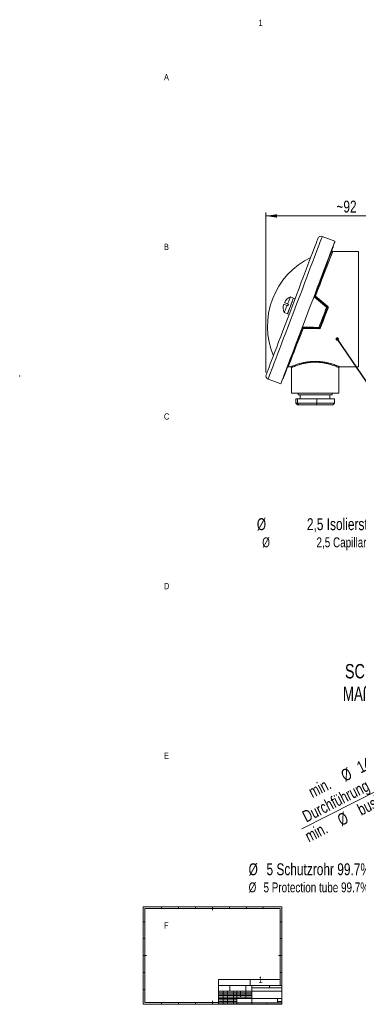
# Model space of a CAD drawing. Header units: millimetres. Extents: x -36 to 417, y 0 to 291.
# Tile 1 of 3: x -36 to 64, y 0 to 291. Entities that reach past the tile are written whole.
import ezdxf

# ---------------------------------------------------------------- set-up
doc = ezdxf.new("R2010")
doc.units = ezdxf.units.MM
doc.header["$PDSIZE"] = -1
doc.styles.add('SLDTEXTSTYLE0', font='TXT', dxfattribs={"width": 0.75})
doc.styles.add('SLDTEXTSTYLE1', font='TXT', dxfattribs={"width": 0.692308})
doc.dimstyles.new('SLDDIMSTYLE1', dxfattribs={"dimtxt": 0.18, "dimasz": 1.016, "dimexe": 0, "dimexo": 0.0625, "dimgap": 0, "dimtad": 0, "dimtih": 1, "dimtoh": 1, "dimdec": 0, "dimrnd": 1e-09, "dimzin": 0, "dimdsep": 46, "dimtxsty": 'Standard', "dimblk1": 'DOT', "dimblk2": 'DOT', "dimsah": 1, "dimcen": 0.09, "dimadec": 0, "dimazin": 0, "dimtfac": 1.016, "dimtdec": 0, "dimtofl": 0, "dimtmove": 0, "dimatfit": 3, "dimldrblk": 'DOT', "dimfxl": 1, "dimfrac": 2, "dimtolj": 1, "dimtzin": 0, "dimarcsym": 0})
doc.dimstyles.new('SLDDIMSTYLE2', dxfattribs={"dimtxt": 3.5, "dimasz": 3.302, "dimexe": 0, "dimexo": 0.0625, "dimgap": 0.875, "dimtad": 1, "dimlfac": 2, "dimrnd": 1e-09, "dimzin": 12, "dimdsep": 46, "dimtxsty": 'SLDTEXTSTYLE0', "dimsah": 1, "dimcen": 0.09, "dimadec": 0, "dimazin": 3, "dimtfac": 1, "dimtofl": 0, "dimtmove": 0, "dimatfit": 3, "dimfxl": 1, "dimfrac": 2, "dimtolj": 1, "dimtzin": 12, "dimarcsym": 0})
doc.dimstyles.new('SLDDIMSTYLE4', dxfattribs={"dimtxt": 3.5, "dimasz": 3.302, "dimexe": 0, "dimexo": 0.0625, "dimgap": 0.875, "dimtad": 1, "dimlfac": 0.2, "dimrnd": 1e-09, "dimzin": 12, "dimdsep": 46, "dimtxsty": 'SLDTEXTSTYLE0', "dimsah": 1, "dimcen": 0, "dimadec": 0, "dimazin": 3, "dimtfac": 1, "dimtofl": 0, "dimtmove": 0, "dimatfit": 3, "dimfxl": 1, "dimfrac": 2, "dimtolj": 1, "dimtzin": 12, "dimarcsym": 0})

# ---------------------------------------------------------------- blocks, each defined once
blk = doc.blocks.new('_D')
at = {"color": 7, "linetype": 'Continuous', "lineweight": 0}
for p, q in [((36.8, 186.68), (36.8, 233.83)), ((36.8, 232.83), (83.06, 232.83)), ((83.06, 210.34), (83.06, 233.83))]:
    blk.add_line(p, q, dxfattribs=at)
for points in [[(36.8, 232.83), (40.1, 232.32), (40.1, 233.34)], [(83.06, 232.83), (79.76, 233.34), (79.76, 232.32)]]:
    blk.add_solid(points, dxfattribs=at)
at = {"color": 7, "linetype": 'Continuous', "lineweight": 0, "insert": (57.59, 237.34), "char_height": 3.5, "attachment_point": 1, "style": 'SLDTEXTSTYLE0'}
blk.add_mtext('~92', dxfattribs=at)
blk = doc.blocks.new('_DOT')
at = {"color": 0, "linetype": 'ByBlock', "lineweight": -2}
blk.add_line((-0.5, 0), (-1, 0), dxfattribs=at)
at = {"color": 0, "linetype": 'ByBlock', "const_width": 0.5}
blk.add_lwpolyline([(-0.25, 0, 1), (0.25, 0, 1)], format="xyb", close=True, dxfattribs=at)
blk = doc.blocks.new('_D_3')
at = {"color": 7, "linetype": 'Continuous', "lineweight": 0}
blk.add_line((108.35, 83.27), (47.42, 52.21), dxfattribs=at)
blk.add_solid([(108.35, 83.27), (105.17, 82.22), (105.64, 81.32)], dxfattribs=at)
at = {"color": 7, "linetype": 'Continuous', "lineweight": 0, "char_height": 3.5, "attachment_point": 1, "rotation": 27.0124, "style": 'SLDTEXTSTYLE0'}
for s, insert in [('14', (63.2, 71.61)), ('Durchführung', (47.13, 57.13)), ('%%c', (58.52, 69.17)), ('min.', (48.93, 64.34)), ('bushing', (63.33, 59.15)), ('%%c', (57.48, 56.11)), ('min.', (47.89, 51.28))]:
    blk.add_mtext(s, dxfattribs=dict(at, insert=insert))
blk = doc.blocks.new('SW_NOTE_10')
at = {"color": 0, "linetype": 'Continuous', "lineweight": 0, "char_height": 4.2333, "attachment_point": 2}
for s, insert, style in [('SCHNITT A-A', (16.27, 5.46), 'SLDTEXTSTYLE0'), ('MAßSTAB 5 : 1', (15.97, -1.19), 'SLDTEXTSTYLE1')]:
    blk.add_mtext(s, dxfattribs=dict(at, insert=insert, style=style))
blk = doc.blocks.new('SW_NOTE_13')
at = {"color": 0, "linetype": 'Continuous', "lineweight": 0, "attachment_point": 1, "style": 'SLDTEXTSTYLE0'}
for s, insert, char_height in [('%%c', (-61.44, 3.96), 3.5), ('5 Schutzrohr 99.7% Al', (-56.16, 3.96), 3.5), ('O', (-7.59, 3.96), 3.5), ('2', (-9.35, 2.84), 2.38), ('3', (-3.53, 2.84), 2.38), ('%%c', (-61.44, -1.68), 2.91), ('5 Protection tube 99.7% Al', (-57.05, -1.68), 2.9104), ('2', (-8.23, -2.47), 2.12), ('O', (-6.67, -1.68), 2.91), ('3', (-3.3, -2.47), 2.12)]:
    blk.add_mtext(s, dxfattribs=dict(at, insert=insert, char_height=char_height))
blk = doc.blocks.new('SW_NOTE_14')
at = {"color": 0, "linetype": 'Continuous', "lineweight": 0, "attachment_point": 3, "style": 'SLDTEXTSTYLE0'}
for s, insert, char_height in [('%%c', (-57.66, 4.03), 3.5), ('2,5 Isolierstab 99.7% Al', (-8.74, 4.03), 3.5), ('2', (-6.31, 2.91), 2.38), ('O', (-2.21, 4.03), 3.5), ('3', (-0.49, 2.91), 2.38), ('%%c', (-56.53, -1.61), 2.91), ('2,5 Capillary tube 99.7% Al', (-7.57, -1.61), 2.9104), ('2', (-5.43, -2.4), 2.12), ('O', (-2.02, -1.61), 2.91), ('3', (-0.49, -2.4), 2.12)]:
    blk.add_mtext(s, dxfattribs=dict(at, insert=insert, char_height=char_height))

msp = doc.modelspace()

# ---------------------------------------------------------------- linework, layer by layer
at = {"color": 7, "linetype": 'Continuous', "lineweight": 15}
for p, q in [((57.1698, 225.3894), (53.4309, 226.8108)), ((64.0596, 222.3884), (56.4984, 222.3884)), ((44.9218, 208.6491), (43.9871, 209.0045)), ((43.2435, 206.3451), (43.0099, 206.4339)), ((43.1875, 206.9013), (43.4212, 206.8125)), ((45.3892, 208.4714), (44.9218, 208.6491)), ((42.2103, 204.3308), (43.1451, 203.9754)), ((43.1451, 203.9754), (43.6124, 203.7978)), ((52.4418, 199.6112), (47.7375, 199.6771)), ((43.3829, 188.3884), (44.0791, 188.3884)), ((44.3096, 188.1462), (44.3096, 180.6384)), ((58.3096, 180.6384), (58.3096, 188.1484)), ((58.5372, 188.3884), (64.0596, 188.3884)), ((37.4402, 184.7477), (41.1791, 183.3264)), ((58.3096, 180.6384), (44.3096, 180.6384)), ((46.3096, 180.6384), (46.3096, 180.1384)), ((46.3096, 180.1384), (56.3096, 180.1384)), ((46.9346, 180.1384), (46.9346, 178.8884)), ((55.6846, 178.8884), (55.6846, 180.1384)), ((56.3096, 180.1384), (56.3096, 180.6384)), ((45.5871, 178.8884), (45.5871, 177.6384)), ((45.5871, 178.8884), (46.063, 178.8884)), ((45.5871, 177.6384), (46.063, 177.6384)), ((45.5871, 177.6384), (46.1073, 177.1384)), ((46.063, 178.8884), (46.063, 177.6384)), ((46.063, 178.8884), (51.7855, 178.8884)), ((46.063, 177.6384), (51.7855, 177.6384)), ((46.063, 177.6384), (46.54, 177.1384)), ((46.54, 177.1384), (46.1073, 177.1384)), ((51.7423, 177.1384), (46.54, 177.1384)), ((51.7855, 177.6384), (51.7423, 177.1384)), ((56.5119, 177.1384), (51.7423, 177.1384)), ((51.7855, 178.8884), (57.0321, 178.8884)), ((51.7855, 178.8884), (51.7855, 177.6384)), ((51.7855, 177.6384), (57.0321, 177.6384)), ((56.5119, 177.1384), (57.0321, 177.6384)), ((57.0321, 178.8884), (57.0321, 177.6384))]:
    msp.add_line(p, q, dxfattribs=at)
at = {"color": 8, "linetype": 'Continuous', "lineweight": 15}
msp.add_line((64.0596, 188.3884), (64.0596, 222.3884), dxfattribs=at)
at = {"color": 7, "linetype": 'Continuous', "lineweight": 0}
for p, q in [((41.5, 29.2), (0.5, 29.2)), ((0.5, 29.2), (0.5, 0.5)), ((6, 28.7), (6, 29.2)), ((11, 29.2), (11, 28.7)), ((16, 28.7), (16, 29.2)), ((21, 29.2), (21, 28.2)), ((26, 28.7), (26, 29.2)), ((31, 29.2), (31, 28.7)), ((36, 28.7), (36, 29.2)), ((41.5, 0.5), (41.5, 29.2)), ((41, 28.7), (1, 28.7)), ((1, 28.7), (1, 1)), ((41, 28.7), (41, 6.025)), ((1, 24.85), (0.5, 24.85)), ((41.5, 24.85), (41, 24.85)), ((0.5, 19.85), (1, 19.85)), ((41, 19.85), (41.5, 19.85)), ((0.5, 14.85), (1.5, 14.85)), ((41.5, 14.85), (40.5, 14.85)), ((0.5, 9.85), (1, 9.85)), ((41, 9.85), (41.5, 9.85)), ((22.78, 6.025), (22.78, 7.771)), ((22.78, 7.771), (41, 7.771)), ((22.78, 6.025), (41.5, 6.025)), ((22.78, 6.025), (22.78, 0.5)), ((26.16, 4.325), (26.16, 6.025)), ((30.84, 6.025), (30.84, 2.2)), ((32.1241, 7.771), (32.1241, 6.025)), ((32.66, 6.025), (32.66, 0.5)), ((37.86, 5.3875), (37.86, 6.025)), ((1, 4.85), (0.5, 4.85)), ((41.5, 4.325), (22.78, 4.325)), ((32.66, 3.9), (22.78, 3.9)), ((32.66, 3.475), (22.78, 3.475)), ((32.66, 3.05), (22.78, 3.05)), ((24.1144, 4.325), (24.1144, 0.5)), ((25.4791, 4.325), (25.4791, 0.5)), ((27.2199, 4.325), (27.2199, 0.5)), ((28.24, 0.5), (28.24, 4.325)), ((29.28, 2.625), (29.28, 4.325)), ((41.5, 5.3875), (32.66, 5.3875)), ((0.5, 0.5), (41.5, 0.5)), ((1, 1), (22.78, 1)), ((6, 0.5), (6, 1)), ((11, 1), (11, 0.5)), ((16, 0.5), (16, 1)), ((21, 0.5), (21, 1.5)), ((32.66, 2.625), (22.78, 2.625)), ((28.24, 2.2), (22.78, 2.2)), ((28.24, 1.775), (22.78, 1.775)), ((28.24, 1.35), (22.78, 1.35)), ((22.78, 0.925), (41.5, 0.925)), ((28.24, 2.2), (41.5, 2.2)), ((37.08, 0.5), (37.08, 0.925)), ((40.2, 0.925), (40.2, 2.2)), ((41.5, 1.35), (40.2, 1.35))]:
    msp.add_line(p, q, dxfattribs=at)
at = {"color": 8, "linetype": 'Continuous', "lineweight": 15, "flags": 128}
for points in [[(53.4309, 226.8108), (53.4133, 226.7645), (53.3352, 226.5591), (53.1953, 226.191), (52.9946, 225.6633), (52.7348, 224.9799), (52.4179, 224.1462), (52.0463, 223.1688), (51.623, 222.0553), (51.1513, 220.8144), (50.6348, 219.4558), (50.0776, 217.9902), (49.4841, 216.4291), (48.859, 214.7845), (48.207, 213.0695), (47.5333, 211.2975), (46.8433, 209.4822), (46.1422, 207.638), (45.4355, 205.7793)], [(56.4984, 222.3884), (56.4903, 222.3673), (56.4254, 222.1992), (56.2964, 221.8647), (56.1044, 221.367), (55.8514, 220.7112), (55.5399, 219.9036), (55.173, 218.9523), (54.7542, 217.8668), (54.2878, 216.6577), (53.7783, 215.337), (53.2309, 213.9178), (52.6509, 212.4142), (52.044, 210.841), (51.4163, 209.2138)], [(51.1077, 209.4433), (51.1306, 209.4281), (51.1562, 209.4078), (51.1737, 209.389), (51.1827, 209.3725), (51.1826, 209.3589)], [(45.4355, 205.7793), (44.7289, 203.9205), (44.0278, 202.0763), (43.3377, 200.261), (42.6641, 198.489), (42.0121, 196.774), (41.3869, 195.1295), (40.7934, 193.5683), (40.2362, 192.1027), (39.7198, 190.7441), (39.248, 189.5032), (38.8247, 188.3897), (38.4532, 187.4123), (38.1362, 186.5787), (37.8764, 185.8953), (37.6758, 185.3675), (37.5359, 184.9995), (37.4578, 184.7941), (37.4402, 184.7477)], [(47.7375, 199.6771), (47.1423, 198.134), (46.574, 196.6608), (46.0382, 195.2718), (45.54, 193.9804), (45.0843, 192.799), (44.6754, 191.7391), (44.3174, 190.8108), (44.0135, 190.0232), (43.7669, 189.3837), (43.5798, 188.8987), (43.454, 188.5727), (43.3908, 188.4089), (43.3829, 188.3884)], [(47.5039, 199.682), (47.4952, 199.6727), (47.4779, 199.6672), (47.4526, 199.6657), (47.4203, 199.6682), (47.3933, 199.6725)]]:
    msp.add_lwpolyline(points, dxfattribs=at)
at = {"color": 7, "linetype": 'Continuous', "lineweight": 15, "flags": 128}
for points in [[(52.1408, 226.2314), (52.1388, 226.2262), (52.0913, 226.1013), (51.981, 225.811), (51.8086, 225.3577), (51.5757, 224.7451), (51.2842, 223.9782), (50.9365, 223.0635), (50.5354, 222.0086), (50.0844, 220.8221), (49.587, 219.5138), (49.0476, 218.0948), (48.4704, 216.5766), (47.8604, 214.9719), (47.2225, 213.2939), (46.562, 211.5567), (45.8845, 209.7745), (45.1955, 207.9621), (44.5008, 206.1346)], [(57.1698, 225.3894), (57.1522, 225.3431), (57.0741, 225.1377), (56.9342, 224.7697), (56.7336, 224.2419), (56.4738, 223.5585), (56.1568, 222.7248), (55.7853, 221.7474), (55.362, 220.6339), (54.8902, 219.393), (54.3737, 218.0344), (53.8166, 216.5688), (53.2231, 215.0077), (52.5979, 213.3631), (51.9459, 211.6481), (51.2723, 209.8761), (50.5822, 208.0609), (49.8811, 206.2166), (49.1745, 204.3579)], [(56.597, 223.6012), (56.5651, 223.5173), (56.4697, 223.2664), (56.3116, 222.8506), (56.0923, 222.2736), (55.8135, 221.5404), (55.4778, 220.6573), (55.0881, 219.6321), (54.6477, 218.4736), (54.1605, 217.192), (53.6307, 215.7984), (53.0629, 214.3049), (52.4621, 212.7246), (51.8336, 211.0711), (51.1826, 209.3589)], [(50.0087, 220.623), (48.1286, 219.608), (46.3533, 218.4192), (44.6988, 217.0673), (43.1799, 215.5647), (41.8104, 213.9247), (40.6027, 212.1623), (39.5675, 210.2932), (38.7143, 208.3344), (38.0508, 206.3035), (37.5829, 204.2188), (37.3148, 202.0991), (37.249, 199.9635), (37.386, 197.8314), (37.7247, 195.7218), (38.2619, 193.6539), (38.9929, 191.6462)], [(43.1875, 206.9013), (43.4179, 207.5073), (43.6256, 208.0537), (43.7959, 208.5015), (43.9166, 208.819), (43.9791, 208.9836), (43.9871, 209.0045)], [(54.6885, 205.9173), (53.4915, 206.931), (52.3003, 207.9398), (51.1158, 208.943)], [(51.2555, 209.0787), (52.4422, 208.0813), (53.6356, 207.0783), (54.8348, 206.0704)], [(51.4163, 209.2138), (52.5989, 208.2343), (53.7934, 207.2449), (54.9956, 206.2491)], [(44.5008, 206.1346), (43.8061, 204.3071), (43.1171, 202.4948), (42.4395, 200.7126), (41.7791, 198.9753), (41.1412, 197.2974), (40.5312, 195.6926), (39.954, 194.1745), (39.4146, 192.7554), (38.9172, 191.4472), (38.4662, 190.2606), (38.0651, 189.2057), (37.7174, 188.291), (37.4258, 187.5241), (37.1929, 186.9115), (37.0206, 186.4582), (36.9102, 186.1679), (36.8628, 186.043), (36.8608, 186.0378)], [(43.0099, 206.4339), (42.4328, 206.6533), (42.1137, 206.7746), (42.0693, 206.7915)], [(42.2103, 204.3308), (42.2182, 204.3517), (42.2808, 204.5163), (42.4015, 204.8337), (42.5718, 205.2816), (42.7795, 205.8279), (43.0099, 206.4339)], [(43.1451, 203.9754), (43.178, 204.0621), (43.2744, 204.3156), (43.4271, 204.7173), (43.6247, 205.2372), (43.8527, 205.8368), (44.0941, 206.4718), (44.3309, 207.0948), (44.5457, 207.6599), (44.7225, 208.125), (44.8482, 208.4557), (44.9135, 208.6274), (44.9218, 208.6491)], [(43.1451, 203.9754), (43.1471, 203.9809), (43.1963, 204.1104), (43.3077, 204.4032), (43.4728, 204.8375), (43.6795, 205.3813), (43.9125, 205.9941), (44.1544, 206.6305), (44.3874, 207.2433), (44.5941, 207.787), (44.7592, 208.2214), (44.8705, 208.5142), (44.9197, 208.6437), (44.9218, 208.6491)], [(43.4212, 206.8125), (43.399, 206.7542), (43.3768, 206.6958), (43.3546, 206.6373), (43.3324, 206.5788), (43.3101, 206.5203), (43.2879, 206.4618), (43.2657, 206.4034), (43.2435, 206.3451)], [(49.1745, 204.3579), (48.4678, 202.4991), (47.7667, 200.6549), (47.0767, 198.8396), (46.403, 197.0676), (45.751, 195.3526), (45.1258, 193.7081), (44.5324, 192.1469), (43.9752, 190.6813), (43.4587, 189.3227), (42.987, 188.0819), (42.5637, 186.9683), (42.1921, 185.9909), (41.8752, 185.1573), (41.6154, 184.4739), (41.4147, 183.9461), (41.2748, 183.5781), (41.1967, 183.3727), (41.1791, 183.3264)], [(52.4365, 199.9935), (52.717, 200.7314), (52.9986, 201.4722), (53.2809, 202.2148), (53.5635, 202.9581), (53.846, 203.7011), (54.1279, 204.4427), (54.4089, 205.1817), (54.6885, 205.9173)], [(54.9076, 205.7902), (54.6313, 205.0635), (54.3537, 204.3332), (54.0752, 203.6005), (53.7961, 202.8664), (53.5169, 202.132), (53.238, 201.3983), (52.9598, 200.6664), (52.6826, 199.9374)], [(55.1413, 205.6968), (54.388, 203.7439), (53.643, 201.8127), (52.9163, 199.9288)], [(47.5039, 199.682), (46.836, 197.9252), (46.1902, 196.2263), (45.5722, 194.6007), (44.9876, 193.063), (44.4417, 191.6272), (43.9396, 190.3062), (43.4856, 189.112), (43.0839, 188.0554), (42.7382, 187.1459), (42.4515, 186.3919), (42.2265, 185.8), (42.0652, 185.3757), (41.9691, 185.1228), (41.9389, 185.0434)], [(47.7375, 199.6771), (47.6951, 199.6901), (47.654, 199.6998), (47.6157, 199.7061), (47.5814, 199.7086), (47.5522, 199.7074), (47.529, 199.7024), (47.5128, 199.6939), (47.5039, 199.682)], [(47.7253, 200.0422), (49.288, 200.026), (50.8587, 200.0098), (52.4365, 199.9935)], [(52.4454, 199.7762), (50.8699, 199.7986), (49.3015, 199.8209), (47.7411, 199.8431)], [(52.6826, 199.9374), (52.6913, 199.9487), (52.7075, 199.9567), (52.7305, 199.9611), (52.7597, 199.9618), (52.7941, 199.9588), (52.8325, 199.9521), (52.8737, 199.942), (52.9163, 199.9288)]]:
    msp.add_lwpolyline(points, dxfattribs=at)
at = {"color": 7, "linetype": 'Continuous', "lineweight": 15}
for centre, radius, start, end in [((53.0755, 225.876), 1, 69.184996, 159.185355), ((56.3633, 223.6901), 0.25, 339.182339, 32.314452), ((56.4984, 222.6384), 0.25, 159.186527, 267.664852), ((45.1509, 206.1042), 3.125, 111.864974, 159.184795), ((51.5728, 208.6123), 0.5641, 124.227658, 144.106898), ((51.4821, 209.5805), 0.3725, 216.496384, 259.834025), ((51.1142, 209.4101), 0.3603, 293.079467, 326.982686), ((45.0068, 205.7254), 3.125, 159.184839, 206.506132), ((55.4241, 205.3608), 0.9224, 129.711208, 142.89647), ((53.5606, 207.3789), 1.8264, 314.240032, 321.788414), ((54.6739, 205.879), 0.25, 339.181142, 49.953954), ((54.5988, 205.5101), 0.4169, 42.202627, 77.574072), ((56.4057, 209.2006), 3.7249, 246.285047, 250.156706), ((48.3392, 199.9907), 0.616, 175.210132, 193.863975), ((54.6112, 199.6133), 6.8739, 178.084057, 179.467937), ((53.5139, 199.9287), 1.0793, 176.558855, 188.122291), ((52.6618, 200.4139), 0.477, 241.804611, 272.494646), ((59.3539, 199.5446), 6.9124, 178.079567, 179.447707), ((52.4489, 200.0262), 0.25, 269.186834, 339.182879), ((37.7956, 185.6825), 1, 159.18612, 249.184368), ((43.3829, 188.1384), 0.25, 86.354408, 159.182062), ((41.7052, 185.1323), 0.25, 286.04933, 339.187577)]:
    msp.add_arc(centre, radius, start, end, dxfattribs=at)
at = {"color": 8, "linetype": 'Continuous', "lineweight": 15}
for points, knots in [([(50.9871, 209.126), (50.9935, 209.1071), (51.0176, 209.0351), (51.0741, 208.9821), (51.1158, 208.943)], [0, 0, 0, 0, 0.262239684, 1, 1, 1, 1]), ([(47.7253, 200.0422), (47.6942, 200.0413), (47.6206, 200.0393), (47.5533, 200.0089), (47.5145, 199.9913)], [0, 0, 0, 0, 0.423515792, 1, 1, 1, 1]), ([(58.2864, 188.1485), (58.2853, 188.1489), (58.2167, 188.1786), (58.0116, 188.2667), (57.6132, 188.4311), (57.0265, 188.6577), (56.3023, 188.9101), (55.4552, 189.1657), (54.5382, 189.3926), (53.5393, 189.578), (52.4996, 189.7004), (51.4159, 189.7491), (50.4966, 189.7216), (49.5527, 189.6392), (48.6117, 189.5022), (47.5633, 189.2724), (46.6366, 189.0123), (45.8615, 188.7538), (45.2706, 188.536), (44.7532, 188.3266), (44.5879, 188.2589), (44.2701, 188.1213), (44.3231, 188.1442), (44.3273, 188.1461)], [0, 0, 0, 0, 0.00023949, 0.01553428, 0.04636933, 0.08974836, 0.14616993, 0.205626, 0.2734813, 0.34227292, 0.41653086, 0.49074853, 0.56740956, 0.60737511, 0.68751373, 0.76478585, 0.82989337, 0.88813671, 0.93213128, 0.96679442, 0.9889734, 0.99911938, 1, 1, 1, 1])]:
    msp.add_open_spline(points, degree=3, knots=knots, dxfattribs=at)
at = {"color": 7, "linetype": 'Continuous', "lineweight": 15}
for points, knots in [([(51.1826, 209.3589), (51.1769, 209.34), (51.1631, 209.2945), (51.1675, 209.2182), (51.1969, 209.1385), (51.2359, 209.0987), (51.2555, 209.0787)], [0, 0, 0, 0, 0.19172052, 0.46191685, 0.72948988, 1, 1, 1, 1]), ([(42.247, 207.2589), (42.248, 207.2585), (42.3064, 207.2364), (42.5174, 207.156), (42.8299, 207.0373), (43.0851, 206.9403), (43.1875, 206.9013)], [0, 0, 0, 0, 0.00327801, 0.18614032, 0.67325124, 1, 1, 1, 1]), ([(55.1413, 205.6968), (55.1522, 205.7318), (55.1796, 205.8197), (55.1727, 205.9699), (55.114, 206.1298), (55.0351, 206.2093), (54.9956, 206.2491)], [0, 0, 0, 0, 0.180169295, 0.452758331, 0.725790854, 1, 1, 1, 1]), ([(47.7411, 199.8431), (47.7257, 199.8425), (47.6816, 199.8407), (47.6119, 199.8145), (47.5427, 199.7597), (47.5168, 199.7078), (47.5039, 199.682)], [0, 0, 0, 0, 0.1519873, 0.43410447, 0.71818682, 1, 1, 1, 1]), ([(52.4418, 199.6112), (52.4727, 199.6124), (52.5604, 199.616), (52.6996, 199.6672), (52.8383, 199.775), (52.8905, 199.8779), (52.9163, 199.9288)], [0, 0, 0, 0, 0.15305639, 0.43364523, 0.72021104, 1, 1, 1, 1]), ([(44.0791, 188.3964), (44.0742, 188.3944), (44.0207, 188.3724), (44.3469, 188.5068), (44.5138, 188.5718), (45.0509, 188.7788), (45.6556, 188.9911), (46.4629, 189.2476), (47.4108, 189.5014), (48.504, 189.7304), (49.478, 189.8664), (50.4566, 189.9477), (51.4085, 189.9759), (52.521, 189.9294), (53.6088, 189.8086), (54.6355, 189.6282), (55.5948, 189.403), (56.4651, 189.1536), (57.2231, 188.9028), (57.8274, 188.6811), (58.2472, 188.5163), (58.4603, 188.4294), (58.5355, 188.3983), (58.5372, 188.3977)], [0, 0, 0, 0, 0.00096285, 0.01060084, 0.03314305, 0.06671133, 0.11153521, 0.16810887, 0.23472576, 0.30958765, 0.39232457, 0.4323865, 0.50701641, 0.58366976, 0.65612621, 0.72695658, 0.79318408, 0.85419826, 0.90896778, 0.95371588, 0.98362554, 0.99964662, 1, 1, 1, 1]), ([(44.233, 188.3135), (44.2424, 188.3055), (44.2745, 188.2777), (44.3031, 188.2166), (44.3057, 188.1652), (44.3068, 188.1439)], [0, 0, 0, 0, 0.19283272, 0.66596891, 1, 1, 1, 1]), ([(58.3115, 188.1501), (58.3111, 188.1552), (58.308, 188.1904), (58.3301, 188.2519), (58.3665, 188.2944), (58.3834, 188.314)], [0, 0, 0, 0, 0.08455442, 0.57626456, 1, 1, 1, 1])]:
    msp.add_open_spline(points, degree=3, knots=knots, dxfattribs=at)
at = {"color": 7, "linetype": 'Continuous', "lineweight": 0}
msp.add_point((-35.9066, 185.6825), dxfattribs=at)

# ---------------------------------------------------------------- block references
for name, p in [('SW_NOTE_14', (94.4935, 139.7101)), ('SW_NOTE_10', (57.1641, 95.3195)), ('SW_NOTE_13', (93.1178, 38.0867))]:
    msp.add_blockref(name, p, dxfattribs=at)

# ---------------------------------------------------------------- texts
at = {"color": 7, "linetype": 'Continuous', "lineweight": 0, "char_height": 1.8521, "attachment_point": 1, "style": 'SLDTEXTSTYLE0'}
for s, insert in [('1', (34.5833, 290.668)), ('A', (6.6667, 274.668)), ('B', (6.6667, 224.668)), ('C', (6.6667, 174.668)), ('D', (6.6667, 124.668)), ('E', (6.6667, 74.668)), ('F', (6.6667, 24.668)), ('1', (34.5833, 8.668))]:
    msp.add_mtext(s, dxfattribs=dict(at, insert=insert))

# ---------------------------------------------------------------- dimensions: what is measured, and where the dimension line sits
at = {"color": 7, "linetype": 'Continuous', "lineweight": 0}
dim = msp.add_linear_dim(base=(83.0596, 232.828), p1=(36.7955, 185.6825), p2=(83.0596, 209.3388), dimstyle='SLDDIMSTYLE2', dxfattribs=at)
dim.commit()
dim.dimension.update_dxf_attribs({"geometry": '_D', "text_midpoint": (61.5866, 232.828), "dimtype": 160})
dim = msp.add_diameter_dim_2p(p1=(170.7109, 115.0614), p2=(108.3473, 83.2685), text='min. <>\\PDurchführung', dimstyle='SLDDIMSTYLE4', dxfattribs=at)
dim.commit()
dim.dimension.update_dxf_attribs({"geometry": '_D_3', "text_midpoint": (62.9263, 60.113), "dimtype": 163})

# ---------------------------------------------------------------- leaders
msp.add_leader([(57.831, 196.55), (80.65, 162.9785), (87, 162.9785)], dimstyle='SLDDIMSTYLE1', dxfattribs=at)

doc.saveas('drawing.dxf')
